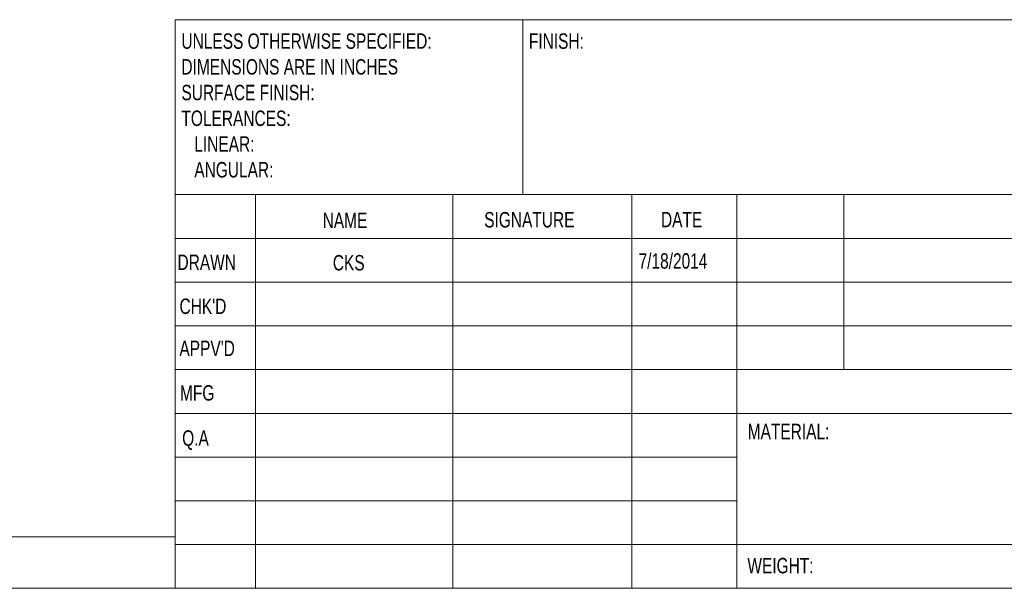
# Model space of a CAD drawing. Header units: inches. Extents: x 0.2 to 16.3, y 0.2 to 11.5.
# Tile 41 of 73: x 8.4 to 12.1, y 0.2 to 2.4. Entities that reach past the tile are written whole.
import ezdxf

# ---------------------------------------------------------------- set-up
doc = ezdxf.new("R2010")
doc.units = ezdxf.units.IN
doc.header["$MEASUREMENT"] = 0
doc.styles.add('SLDTEXTSTYLE0', font='TXT', dxfattribs={"width": 0.75})

# ---------------------------------------------------------------- blocks, each defined once
blk = doc.blocks.new('SW_NOTE_1')
at = {"color": 0, "linetype": 'Continuous', "lineweight": 0, "attachment_point": 1, "style": 'SLDTEXTSTYLE0'}
for s, insert, char_height in [('UNLESS OTHERWISE SPECIFIED:', (0, 0.0761), 0.059055), ('DIMENSIONS ARE IN INCHES', (0, -0.0223), 0.059055), ('SURFACE FINISH:', (0, -0.1207), 0.059055), ('TOLERANCES:', (0, -0.2191), 0.059055), ('   LINEAR:', (0, -0.3176), 0.05906), ('   ANGULAR:', (0, -0.416), 0.059055)]:
    blk.add_mtext(s, dxfattribs=dict(at, insert=insert, char_height=char_height))

msp = doc.modelspace()

# ---------------------------------------------------------------- linework, layer by layer
at = {"color": 7, "linetype": 'Continuous', "lineweight": 0}
for p, q in [((8.9685, 2.372), (16.3386, 2.372)), ((8.9685, 2.372), (8.9685, 0.1969)), ((10.2992, 1.7028), (10.2992, 2.372)), ((16.3386, 1.7028), (8.9685, 1.7028)), ((9.2756, 1.7028), (9.2756, 0.1969)), ((10.0311, 1.7028), (10.0311, 0.1969)), ((10.7165, 1.7028), (10.7165, 0.1969)), ((11.1181, 0.1969), (11.1181, 1.7028)), ((11.5276, 1.0335), (11.5276, 1.7028)), ((12.8583, 1.5354), (8.9685, 1.5354)), ((12.8583, 1.3681), (8.9685, 1.3681)), ((12.8583, 1.2008), (8.9685, 1.2008)), ((12.8583, 1.0335), (8.9685, 1.0335)), ((11.1181, 0.8661), (8.9685, 0.8661)), ((11.1181, 0.8661), (16.3386, 0.8661)), ((11.1181, 0.6988), (8.9685, 0.6988)), ((11.1181, 0.5315), (8.9685, 0.5315)), ((0.3937, 0.3937), (8.9685, 0.3937)), ((8.9685, 0.3642), (16.3386, 0.3642)), ((0.1969, 0.1969), (16.3386, 0.1969))]:
    msp.add_line(p, q, dxfattribs=at)

# ---------------------------------------------------------------- block references
msp.add_blockref('SW_NOTE_1', (8.9919, 2.2436), dxfattribs=at)

# ---------------------------------------------------------------- texts
at = {"color": 7, "linetype": 'Continuous', "lineweight": 0, "attachment_point": 1, "style": 'SLDTEXTSTYLE0'}
for s, insert, char_height in [('FINISH:', (10.3217, 2.3197), 0.05906), ('NAME', (9.5324, 1.6339), 0.05906), ('SIGNATURE', (10.1509, 1.6363), 0.05906), ('DATE', (10.8274, 1.6369), 0.05906), ('DRAWN', (8.9769, 1.4736), 0.05906), ('CKS', (9.5715, 1.4718), 0.059), ('7/18/2014', (10.7418, 1.4787), 0.059), ("CHK'D", (8.9847, 1.3053), 0.05906), ("APPV'D", (8.9843, 1.1443), 0.05906), ('MFG', (8.9864, 0.9738), 0.05906), ('Q.A', (8.9948, 0.8012), 0.05906), ('MATERIAL:', (11.1593, 0.8262), 0.05906), ('WEIGHT: ', (11.1582, 0.313), 0.059)]:
    msp.add_mtext(s, dxfattribs=dict(at, insert=insert, char_height=char_height))

doc.saveas('drawing.dxf')
